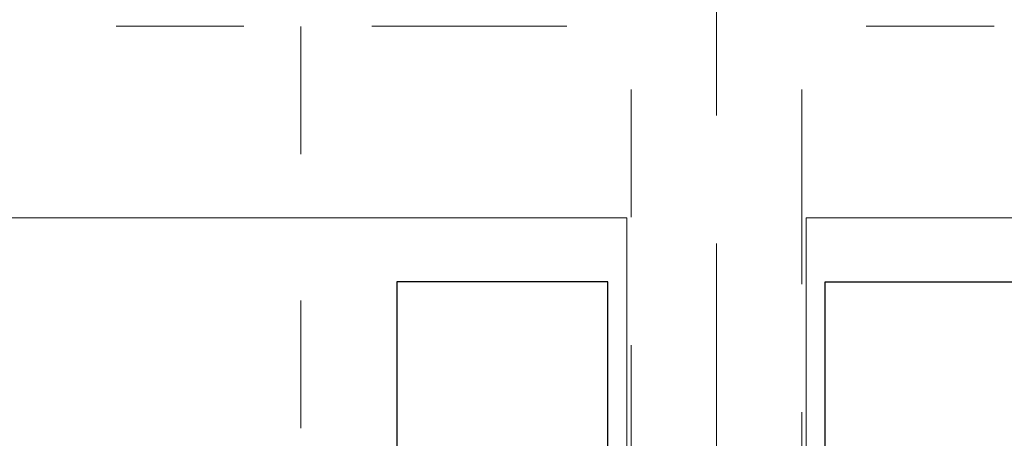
# Model space of a CAD drawing. Header units: metres. Extents: x -180 to 4, y -49 to 6.
# Tile 221 of 256: x -160.766 to -159.996, y -0.023 to 0.305. Entities that reach past the tile are written whole.
import ezdxf

# ---------------------------------------------------------------- set-up
doc = ezdxf.new("R2010")
doc.units = ezdxf.units.M
doc.header["$LTSCALE"] = 0.05
doc.header["$PDMODE"] = 1
doc.header["$PDSIZE"] = -2
for name, pattern in [('ISO-10 Strichpunktlinie', [4.699, 3.048, -0.762, 0.127, -0.762]), ('KRA_ARC_3_GR_00_000_V_4-Grundriss EG$0$ISO-03 Gestrichelt mit A', [3.81, 1.524, -2.286]), ('Linienart-34', [4.233, 2.116, -2.117]), ('Linienart-53', [5.291531, 3.175, -1.058062, 0.352704, -0.705764])]:
    doc.linetypes.add(name, pattern=pattern)
doc.layers.get('0').update_dxf_attribs({"lineweight": 25})
for name, color, linetype, lineweight, true_color in [('30 -33 Aussenwände- 7 Fassade_ Elemente', 7, 'Continuous', 9, 0x00aacc), ('70 -72 Beschriftung- 7 Detailverweise Linie', 7, 'Continuous', 9, 0x00dd00), ('70 -73 Bauteildarst.- 3 verdeckt 0.35', 4, 'Linienart-34', 35, 0x00ffff), ('70 -76 Bemaßung- 2 Allgemein', 7, 'Continuous', 5, 0x6666cc)]:
    doc.layers.add(name, color=color, linetype=linetype, lineweight=lineweight, true_color=true_color)
for name, color, linetype, lineweight in [('70 -71 Achsen- 1 Gebäudeachsen', 7, 'Linienart-53', 18), ('70 -75 Raumstempel-2 Verweislinie', 7, 'KRA_ARC_3_GR_00_000_V_4-Grundriss EG$0$ISO-03 Gestrichelt mit A', 9), ('Keine', 7, 'Continuous', 9)]:
    doc.layers.add(name, color=color, linetype=linetype, lineweight=lineweight)
doc.styles.add('Arial', font='arial.ttf')
doc.dimstyles.new('k+k_klein', dxfattribs={"dimtxt": 0.100689, "dimasz": 0.05302, "dimexe": 0.05, "dimexo": 0.15, "dimgap": 0.005, "dimtad": 1, "dimdec": 3, "dimtxsty": 'Arial', "dimblk": 'VW_SLASH-2', "dimblk1": 'VW_SLASH-2', "dimblk2": 'VW_SLASH-2', "dimcen": 0, "dimdle": 0.025, "dimadec": 3, "dimazin": 0, "dimtfac": 0.75, "dimtdec": 3, "dimtix": 1, "dimtmove": 0, "dimatfit": 0, "dimldrblk": 'VW_FILLEDARROW', "dimfxl": 0.1, "dimfxlon": 1, "dimfrac": 2, "dimtolj": 1, "dimarcsym": 0})

# ---------------------------------------------------------------- blocks, each defined once
blk = doc.blocks.new('Gruppe-3184')
at = {"color": 255, "linetype": 'Continuous', "lineweight": 9, "transparency": 33554687}
blk.add_wipeout([(-0.55, 0.125), (-0.55, 0.225), (0.55, 0.225), (0.55, 0.125)], dxfattribs=at).dxf.layer = '30 -33 Aussenwände- 7 Fassade_ Elemente'
at = {"layer": '30 -33 Aussenwände- 7 Fassade_ Elemente', "color": 7, "linetype": 'Continuous', "lineweight": 9, "transparency": 33554687, "flags": 128}
blk.add_lwpolyline([(-0.55, 0.125), (-0.55, 0.225), (0.55, 0.225), (0.55, 0.125)], dxfattribs=at)
blk = doc.blocks.new('Gruppe-3188')
at = {"layer": '30 -33 Aussenwände- 7 Fassade_ Elemente', "color": 7, "transparency": 33554687}
blk.add_blockref('Gruppe-3184', (0, 0), dxfattribs=at)
blk = doc.blocks.new('Fenster (2D)-124')
at = {"layer": '30 -33 Aussenwände- 7 Fassade_ Elemente', "color": 7, "transparency": 33554687}
blk.add_blockref('Gruppe-3188', (0, 0), dxfattribs=at)
at = {"layer": '30 -33 Aussenwände- 7 Fassade_ Elemente', "color": 0, "flags": 1}
for tag in ['instanceID', 'IFC_UUID']:
    blk.add_attdef(tag, (-161.67767, -0.44204), '', height=0.00018, dxfattribs=at)
blk = doc.blocks.new('Gruppe-3300')
at = {"layer": '30 -33 Aussenwände- 7 Fassade_ Elemente'}
blk.add_blockref('Fenster (2D)-124', (-161.12767, -0.21704), dxfattribs=at)
at = {"color": 255}
blk.add_wipeout([(-167.821, 0.14996), (-160.221, 0.14996), (-160.221, -0.64704), (-167.821, -0.64704)], dxfattribs=at).dxf.layer = '30 -33 Aussenwände- 7 Fassade_ Elemente'
blk.add_wipeout([(-167.596, -0.09204), (-167.596, -0.64704), (-160.446, -0.64704), (-160.446, -0.09204), (-160.291, -0.09204), (-160.291, 0.14996), (-167.751, 0.14996), (-167.751, -0.09204)], dxfattribs=at).dxf.layer = '30 -33 Aussenwände- 7 Fassade_ Elemente'
at = {"layer": '30 -33 Aussenwände- 7 Fassade_ Elemente', "flags": 128}
blk.add_lwpolyline([(-167.596, -0.09204), (-167.596, -0.64704), (-160.446, -0.64704), (-160.446, -0.09204), (-160.291, -0.09204), (-160.291, 0.14996), (-167.751, 0.14996), (-167.751, -0.09204)], close=True, dxfattribs=at)
at = {"color": 255, "lineweight": 25}
blk.add_wipeout([(-160.446, -0.09204), (-160.446, -0.03204), (-160.306, -0.03204), (-160.306, 0.09996), (-160.471, 0.09996), (-160.471, -0.09204)], dxfattribs=at).dxf.layer = '30 -33 Aussenwände- 7 Fassade_ Elemente'
at = {"layer": '30 -33 Aussenwände- 7 Fassade_ Elemente', "lineweight": 25, "flags": 128}
blk.add_lwpolyline([(-160.446, -0.09204), (-160.446, -0.03204), (-160.306, -0.03204), (-160.306, 0.09996), (-160.471, 0.09996), (-160.471, -0.09204)], close=True, dxfattribs=at)
blk = doc.blocks.new('Gruppe-3548')
at = {"color": 255}
blk.add_wipeout([(-152.621, 0.14996), (-160.221, 0.14996), (-160.221, -0.64704), (-152.621, -0.64704)], dxfattribs=at).dxf.layer = '30 -33 Aussenwände- 7 Fassade_ Elemente'
blk.add_wipeout([(-152.846, -0.09204), (-152.846, -0.64704), (-159.996, -0.64704), (-159.996, -0.09204), (-160.151, -0.09204), (-160.151, 0.14996), (-152.691, 0.14996), (-152.691, -0.09204)], dxfattribs=at).dxf.layer = '30 -33 Aussenwände- 7 Fassade_ Elemente'
at = {"layer": '30 -33 Aussenwände- 7 Fassade_ Elemente', "flags": 128}
blk.add_lwpolyline([(-152.846, -0.09204), (-152.846, -0.64704), (-159.996, -0.64704), (-159.996, -0.09204), (-160.151, -0.09204), (-160.151, 0.14996), (-152.691, 0.14996), (-152.691, -0.09204)], close=True, dxfattribs=at)
at = {"color": 255, "lineweight": 25}
blk.add_wipeout([(-159.996, -0.09204), (-159.996, -0.03204), (-160.136, -0.03204), (-160.136, 0.09996), (-159.971, 0.09996), (-159.971, -0.09204)], dxfattribs=at).dxf.layer = '30 -33 Aussenwände- 7 Fassade_ Elemente'
at = {"layer": '30 -33 Aussenwände- 7 Fassade_ Elemente', "lineweight": 25, "flags": 128}
blk.add_lwpolyline([(-159.996, -0.09204), (-159.996, -0.03204), (-160.136, -0.03204), (-160.136, 0.09996), (-159.971, 0.09996), (-159.971, -0.09204)], close=True, dxfattribs=at)
blk = doc.blocks.new('_01-OG1_Tragwerk (2D)')
at = {"layer": '30 -33 Aussenwände- 7 Fassade_ Elemente', "color": 7}
blk.add_blockref('Gruppe-3300', (0, 0), dxfattribs=at)
at = {"layer": '70 -73 Bauteildarst.- 3 verdeckt 0.35', "color": 7}
blk.add_blockref('Gruppe-3548', (0, 0), dxfattribs=at)
blk = doc.blocks.new('_OG1_2D (2D)')
at = {"layer": '70 -72 Beschriftung- 7 Detailverweise Linie', "linetype": 'ISO-10 Strichpunktlinie', "flags": 128}
for points in [[(-160.28762207, -0.72), (-167.79599996, -0.72), (-167.79599996, 0.3), (-160.28762207, 0.3)], [(-99.44599996, -0.72), (-160.15437786, -0.72), (-160.15437786, 0.3), (-99.44599996, 0.3)]]:
    blk.add_lwpolyline(points, close=True, dxfattribs=at)
at = {"layer": '70 -75 Raumstempel-2 Verweislinie'}
blk.add_line((-160.54599996, 4.79995802), (-160.54599996, -1.16604198), dxfattribs=at)
blk = doc.blocks.new('VW_SLASH-2')
at = {"color": 0, "linetype": 'ByBlock', "lineweight": -2, "transparency": 16777216}
blk.add_line((0.472, 0), (-1, 0), dxfattribs=at)
at = {"color": 0, "lineweight": 5, "transparency": 16777216, "flags": 128}
blk.add_lwpolyline([(0.5, 0.5), (-0.5, -0.5)], dxfattribs=at)
blk = doc.blocks.new('*D16430')
at = {"layer": '70 -76 Bemaßung- 2 Allgemein', "color": 0, "lineweight": -2}
for p, q in [((-160.506, 1.79996), (-160.506, 1.94996)), ((-160.291, 1.79996), (-160.291, 1.94996)), ((-160.55902, 1.89996), (-160.61204, 1.89996)), ((-160.291, 1.89996), (-160.506, 1.89996)), ((-160.23798, 1.89996), (-160.18496, 1.89996))]:
    blk.add_line(p, q, dxfattribs=at)
at = {"layer": 'Defpoints', "color": 0}
for p in [(-160.506, 1.89996), (-160.291, 0.14996), (-160.506, -0.34704)]:
    blk.add_point(p, dxfattribs=at)
at = {"layer": '70 -76 Bemaßung- 2 Allgemein', "color": 0, "lineweight": -2, "xscale": 0.05302001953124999, "yscale": 0.05302001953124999, "zscale": 0.05302001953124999}
blk.add_blockref('VW_SLASH-2', (-160.506, 1.89996), dxfattribs=at)
at = {"layer": '70 -76 Bemaßung- 2 Allgemein', "color": 0, "lineweight": -2, "xscale": 0.05302001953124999, "yscale": 0.05302001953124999, "zscale": 0.05302001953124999, "rotation": 180}
blk.add_blockref('VW_SLASH-2', (-160.291, 1.89996), dxfattribs=at)
at = {"layer": '70 -76 Bemaßung- 2 Allgemein', "color": 0, "insert": (-160.62, 1.99092), "char_height": 0.1006887, "attachment_point": 5, "style": 'Arial'}
blk.add_mtext('\\A1;21\\S5^ ;', dxfattribs=at)
blk = doc.blocks.new('VW_FILLEDARROW')
at = {"linetype": 'Continuous', "lineweight": 0, "transparency": 16777216}
blk.add_hatch(color=0, dxfattribs=at).paths.add_polyline_path([(-2.829, 0.758), (0, 0), (-2.829, -0.758)])
at = {"color": 0, "lineweight": 5, "transparency": 16777216, "flags": 128}
blk.add_lwpolyline([(-2.829, 0.758), (0, 0), (-2.829, -0.758)], close=True, dxfattribs=at)
blk = doc.blocks.new('*D16431')
at = {"layer": '70 -76 Bemaßung- 2 Allgemein', "color": 0, "lineweight": -2}
for p, q in [((-160.291, 1.79996), (-160.291, 1.94996)), ((-160.221, 1.79996), (-160.221, 1.94996)), ((-160.34402, 1.89996), (-160.39704, 1.89996)), ((-160.221, 1.89996), (-160.291, 1.89996)), ((-160.16798, 1.89996), (-160.11496, 1.89996))]:
    blk.add_line(p, q, dxfattribs=at)
at = {"layer": 'Defpoints', "color": 0}
for p in [(-160.291, 1.89996), (-160.291, 0.14996), (-160.221, 0.14996)]:
    blk.add_point(p, dxfattribs=at)
at = {"layer": '70 -76 Bemaßung- 2 Allgemein', "color": 0, "lineweight": -2, "xscale": 0.05302001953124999, "yscale": 0.05302001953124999, "zscale": 0.05302001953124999}
blk.add_blockref('VW_SLASH-2', (-160.291, 1.89996), dxfattribs=at)
at = {"layer": '70 -76 Bemaßung- 2 Allgemein', "color": 0, "lineweight": -2, "xscale": 0.05302001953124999, "yscale": 0.05302001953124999, "zscale": 0.05302001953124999, "rotation": 180}
blk.add_blockref('VW_SLASH-2', (-160.221, 1.89996), dxfattribs=at)
at = {"layer": '70 -76 Bemaßung- 2 Allgemein', "color": 0, "insert": (-160.33165, 1.99092), "char_height": 0.100689, "attachment_point": 5, "style": 'Arial'}
blk.add_mtext('\\A1;7', dxfattribs=at)
blk = doc.blocks.new('*D16432')
at = {"layer": '70 -76 Bemaßung- 2 Allgemein', "color": 0, "lineweight": -2}
for p, q in [((-160.221, 1.79996), (-160.221, 1.94996)), ((-160.151, 1.79996), (-160.151, 1.94996)), ((-160.27402, 1.89996), (-160.32704, 1.89996)), ((-160.151, 1.89996), (-160.221, 1.89996)), ((-160.09798, 1.89996), (-160.04496, 1.89996))]:
    blk.add_line(p, q, dxfattribs=at)
at = {"layer": 'Defpoints', "color": 0}
for p in [(-160.221, 1.89996), (-160.221, 0.14996), (-160.151, 0.14996)]:
    blk.add_point(p, dxfattribs=at)
at = {"layer": '70 -76 Bemaßung- 2 Allgemein', "color": 0, "lineweight": -2, "xscale": 0.05302001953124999, "yscale": 0.05302001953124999, "zscale": 0.05302001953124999}
blk.add_blockref('VW_SLASH-2', (-160.221, 1.89996), dxfattribs=at)
at = {"layer": '70 -76 Bemaßung- 2 Allgemein', "color": 0, "lineweight": -2, "xscale": 0.05302001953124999, "yscale": 0.05302001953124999, "zscale": 0.05302001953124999, "rotation": 180}
blk.add_blockref('VW_SLASH-2', (-160.151, 1.89996), dxfattribs=at)
at = {"layer": '70 -76 Bemaßung- 2 Allgemein', "color": 0, "insert": (-160.102, 1.99092), "char_height": 0.100689, "attachment_point": 5, "style": 'Arial'}
blk.add_mtext('\\A1;7', dxfattribs=at)
blk = doc.blocks.new('*D16433')
at = {"layer": '70 -76 Bemaßung- 2 Allgemein', "color": 0, "lineweight": -2}
for p, q in [((-160.151, 1.79996), (-160.151, 1.94996)), ((-159.936, 1.79996), (-159.936, 1.94996)), ((-160.20402, 1.89996), (-160.25704, 1.89996)), ((-159.936, 1.89996), (-160.151, 1.89996)), ((-159.88298, 1.89996), (-159.82996, 1.89996))]:
    blk.add_line(p, q, dxfattribs=at)
at = {"layer": 'Defpoints', "color": 0}
for p in [(-160.151, 1.89996), (-160.151, 0.14996), (-159.936, -0.34704)]:
    blk.add_point(p, dxfattribs=at)
at = {"layer": '70 -76 Bemaßung- 2 Allgemein', "color": 0, "lineweight": -2, "xscale": 0.05302001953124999, "yscale": 0.05302001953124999, "zscale": 0.05302001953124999}
blk.add_blockref('VW_SLASH-2', (-160.151, 1.89996), dxfattribs=at)
at = {"layer": '70 -76 Bemaßung- 2 Allgemein', "color": 0, "lineweight": -2, "xscale": 0.05302001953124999, "yscale": 0.05302001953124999, "zscale": 0.05302001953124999, "rotation": 180}
blk.add_blockref('VW_SLASH-2', (-159.936, 1.89996), dxfattribs=at)
at = {"layer": '70 -76 Bemaßung- 2 Allgemein', "color": 0, "insert": (-159.82703, 1.99092), "char_height": 0.1006887, "attachment_point": 5, "style": 'Arial'}
blk.add_mtext('\\A1;21\\S5^ ;', dxfattribs=at)
blk = doc.blocks.new('_Achsen (3D)')
at = {"layer": '70 -71 Achsen- 1 Gebäudeachsen', "transparency": 33554687}
blk.add_line((-160.221, 3.79996), (-160.221, -46.17204), dxfattribs=at)
blk = doc.blocks.new('Gruppe-15262')
at = {"layer": '70 -76 Bemaßung- 2 Allgemein'}
for base, p1, p2, text, picture, middle in [((-160.506, 1.89996), (-160.291, 0.14996), (-160.506, -0.34704), '21\\S5^ ;', '*D16430', (-160.62, 1.99092)), ((-160.291, 1.89996), (-160.221, 0.14996), (-160.291, 0.14996), '7', '*D16431', (-160.33165, 1.99092)), ((-160.221, 1.89996), (-160.151, 0.14996), (-160.221, 0.14996), '7', '*D16432', (-160.102, 1.99092)), ((-160.151, 1.89996), (-159.936, -0.34704), (-160.151, 0.14996), '21\\S5^ ;', '*D16433', (-159.82703, 1.99092))]:
    dim = blk.add_linear_dim(base=base, p1=p1, p2=p2, text=text, dimstyle='k+k_klein', override={"dimtxt": 0.100689, "dimgap": 0.01, "dimpost": '<>', "dimtxsty": 'Arial', "dimtix": 0, "dimtmove": 2}, dxfattribs=at)
    dim.commit()
    dim.dimension.update_dxf_attribs({"geometry": picture, "text_midpoint": middle, "dimtype": 160})
blk = doc.blocks.new('_OG1_2D Bemaßung_ Beschriftung (2D)')
at = {"layer": '70 -76 Bemaßung- 2 Allgemein'}
blk.add_blockref('Gruppe-15262', (0, 0), dxfattribs=at)

msp = doc.modelspace()

# ---------------------------------------------------------------- block references
at = {"layer": 'Keine', "color": 1}
msp.add_blockref('_01-OG1_Tragwerk (2D)', (0, 0), dxfattribs=at)

# ---------------------------------------------------------------- next in the draw order: block references
msp.add_blockref('_OG1_2D (2D)', (0, 0), dxfattribs=at)

# ---------------------------------------------------------------- next in the draw order: block references
msp.add_blockref('_OG1_2D Bemaßung_ Beschriftung (2D)', (0, 0), dxfattribs=at)

# ---------------------------------------------------------------- next in the draw order: block references
msp.add_blockref('_Achsen (3D)', (0, 0), dxfattribs=at)

doc.saveas('drawing.dxf')
